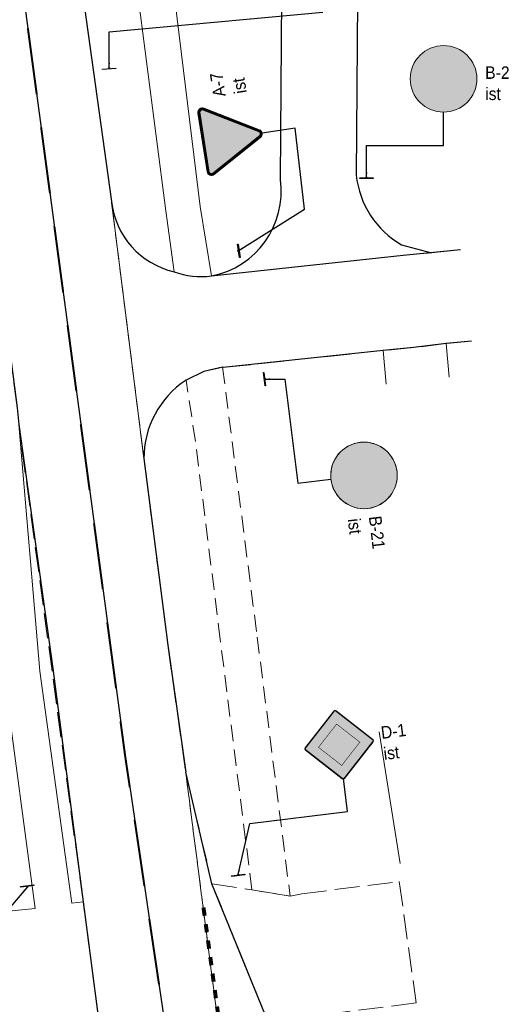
# Model space of a CAD drawing. Header units: metres. Extents: x 6420893 to 6543334, y 5684236 to 5790819.
# Tile 19 of 24: x 6421284 to 6421313, y 5790585 to 5790644. Entities that reach past the tile are written whole.
import ezdxf
from ezdxf.enums import TextEntityAlignment as Align

# ---------------------------------------------------------------- set-up
doc = ezdxf.new("R2010")
doc.units = ezdxf.units.M
doc.linetypes.add('PRZER2-1', pattern=[3, 2, -1])
doc.linetypes.add('PRZER3-1', pattern=[4, 3, -1])
for name, color, linetype in [('gaPionowe', 7, 'Continuous'), ('gaPoziome', 7, 'Continuous'), ('zzz.gaHSDomyslna', 7, 'Continuous'), ('zzz.gaVSDodTekst', 7, 'Continuous'), ('zzz.gaVSDomyslna', 7, 'Continuous'), ('zzz.gaVSNazwa', 7, 'Continuous'), ('zzz.gaVSRamka', 7, 'Continuous'), ('zzz.gaVSStan', 7, 'Continuous'), ('zzz.gaVSWielkość', 7, 'Continuous')]:
    doc.layers.add(name, color=color, linetype=linetype)
for name, color, linetype, lineweight in [('GSLINK', 7, 'Continuous', 18), ('GSLKRW', 7, 'Continuous', 25), ('GSSKOA', 7, 'PRZER3-1', 18), ('GSSKOD', 7, 'PRZER2-1', 18)]:
    doc.layers.add(name, color=color, linetype=linetype, lineweight=lineweight)
doc.styles.add('arial', font='arial.ttf', dxfattribs={"width": 0.9, "height": 1.5})
doc.styles.add('GA-ATR-TEXT', font='arial.ttf', dxfattribs={"width": 0.9})
doc.styles.get("Standard").update_dxf_attribs({"font": 'arial.ttf'})
doc.dimstyles.new('GA-LEADER', dxfattribs={"dimtxt": 1, "dimasz": 1, "dimexe": 1, "dimexo": 1, "dimgap": 1, "dimtad": 1, "dimtxsty": 'Standard', "dimcen": 1, "dimadec": 0, "dimazin": 0, "dimtfac": 1, "dimtmove": 0, "dimatfit": 3, "dimfxl": 1, "dimarcsym": 0})

# ---------------------------------------------------------------- blocks, each defined once
blk = doc.blocks.new('*U430')
at = {"layer": 'zzz.gaHSDomyslna', "color": 251}
for points in [[(-9.564, 67.319, 0.12, 0.12, 0), (-10.094, 71.283, 0.12, 0.12, 0)], [(-8.769, 61.372, 0.12, 0.12, 0), (-9.299, 65.336, 0.12, 0.12, 0)], [(-7.974, 55.425, 0.12, 0.12, 0), (-8.504, 59.389, 0.12, 0.12, 0)], [(-7.18, 49.477, 0.12, 0.12, 0), (-7.709, 53.442, 0.12, 0.12, 0)], [(-6.385, 43.53, 0.12, 0.12, 0), (-6.915, 47.495, 0.12, 0.12, 0)], [(-5.59, 37.583, 0.12, 0.12, 0), (-6.12, 41.548, 0.12, 0.12, 0)], [(-4.795, 31.636, 0.12, 0.12, 0), (-5.325, 35.601, 0.12, 0.12, 0)], [(-3.972, 25.693, 0.12, 0.12, 0), (-4.257, 27.611, 0.12, 0.12, 0), (-4.53, 29.654, 0.12, 0.12, 0)], [(-3.093, 19.758, 0.12, 0.12, 0), (-3.679, 23.714, 0.12, 0.12, 0)], [(-2.213, 13.823, 0.12, 0.12, 0), (-2.8, 17.779, 0.12, 0.12, 0)]]:
    blk.add_lwpolyline(points, format="xyseb", dxfattribs=at)
blk = doc.blocks.new('gaHSPos')
at = {"color": 0, "linetype": 'Continuous', "lineweight": 0}
blk.add_point((0, 0), dxfattribs=at)
blk = doc.blocks.new('*U439')
at = {"layer": 'zzz.gaHSDomyslna', "color": 251}
for points in [[(0.068, -0.495, 0.24, 0.24, 0), (0.136, -0.991, 0.24, 0.24, 0)], [(0.204, -1.486, 0.24, 0.24, 0), (0.271, -1.982, 0.24, 0.24, 0)], [(0.339, -2.477, 0.24, 0.24, 0), (0.407, -2.972, 0.24, 0.24, 0)], [(0.475, -3.468, 0.24, 0.24, 0), (0.543, -3.963, 0.24, 0.24, 0)], [(0.611, -4.458, 0.24, 0.24, 0), (0.678, -4.954, 0.24, 0.24, 0)], [(0.746, -5.449, 0.24, 0.24, 0), (0.814, -5.945, 0.24, 0.24, 0)], [(0.882, -6.44, 0.24, 0.24, 0), (0.95, -6.935, 0.24, 0.24, 0)], [(1.018, -7.431, 0.24, 0.24, 0), (1.086, -7.926, 0.24, 0.24, 0)], [(1.153, -8.421, 0.24, 0.24, 0), (1.221, -8.917, 0.24, 0.24, 0)], [(1.289, -9.412, 0.24, 0.24, 0), (1.357, -9.908, 0.24, 0.24, 0)], [(1.425, -10.403, 0.24, 0.24, 0), (1.493, -10.898, 0.24, 0.24, 0)], [(1.561, -11.394, 0.24, 0.24, 0), (1.628, -11.889, 0.24, 0.24, 0)], [(1.696, -12.384, 0.24, 0.24, 0), (1.764, -12.88, 0.24, 0.24, 0)], [(1.832, -13.375, 0.24, 0.24, 0), (1.9, -13.871, 0.24, 0.24, 0)], [(1.968, -14.366, 0.24, 0.24, 0), (2.035, -14.861, 0.24, 0.24, 0)], [(2.103, -15.357, 0.24, 0.24, 0), (2.171, -15.852, 0.24, 0.24, 0)], [(2.239, -16.347, 0.24, 0.24, 0), (2.307, -16.843, 0.24, 0.24, 0)], [(2.375, -17.338, 0.24, 0.24, 0), (2.443, -17.834, 0.24, 0.24, 0)], [(2.51, -18.329, 0.24, 0.24, 0), (2.578, -18.824, 0.24, 0.24, 0)], [(2.646, -19.32, 0.24, 0.24, 0), (2.714, -19.815, 0.24, 0.24, 0)], [(2.782, -20.31, 0.24, 0.24, 0), (2.85, -20.806, 0.24, 0.24, 0)], [(2.918, -21.301, 0.24, 0.24, 0), (2.985, -21.797, 0.24, 0.24, 0)], [(3.053, -22.292, 0.24, 0.24, 0), (3.121, -22.787, 0.24, 0.24, 0)], [(3.189, -23.283, 0.24, 0.24, 0), (3.229, -23.576, 0.24, 0.24, 0), (3.27, -23.776, 0.24, 0.24, 0)], [(3.369, -24.266, 0.24, 0.24, 0), (3.469, -24.756, 0.24, 0.24, 0)], [(3.568, -25.246, 0.24, 0.24, 0), (3.668, -25.736, 0.24, 0.24, 0)], [(3.767, -26.226, 0.24, 0.24, 0), (3.867, -26.716, 0.24, 0.24, 0)], [(3.966, -27.206, 0.24, 0.24, 0), (4.066, -27.696, 0.24, 0.24, 0)], [(4.165, -28.186, 0.24, 0.24, 0), (4.265, -28.676, 0.24, 0.24, 0)], [(4.364, -29.166, 0.24, 0.24, 0), (4.464, -29.656, 0.24, 0.24, 0)], [(4.563, -30.146, 0.24, 0.24, 0), (4.663, -30.636, 0.24, 0.24, 0)], [(4.762, -31.126, 0.24, 0.24, 0), (4.862, -31.616, 0.24, 0.24, 0)], [(4.961, -32.106, 0.24, 0.24, 0), (5.061, -32.596, 0.24, 0.24, 0)], [(5.16, -33.086, 0.24, 0.24, 0), (5.26, -33.576, 0.24, 0.24, 0)], [(5.359, -34.066, 0.24, 0.24, 0), (5.459, -34.556, 0.24, 0.24, 0)], [(5.558, -35.046, 0.24, 0.24, 0), (5.658, -35.536, 0.24, 0.24, 0)], [(5.757, -36.026, 0.24, 0.24, 0), (5.857, -36.516, 0.24, 0.24, 0)], [(5.956, -37.006, 0.24, 0.24, 0), (6.056, -37.496, 0.24, 0.24, 0)], [(6.155, -37.986, 0.24, 0.24, 0), (6.255, -38.476, 0.24, 0.24, 0)], [(6.354, -38.966, 0.24, 0.24, 0), (6.454, -39.456, 0.24, 0.24, 0)], [(6.553, -39.946, 0.24, 0.24, 0), (6.653, -40.436, 0.24, 0.24, 0)], [(6.752, -40.926, 0.24, 0.24, 0), (6.852, -41.416, 0.24, 0.24, 0)], [(6.951, -41.906, 0.24, 0.24, 0), (7.051, -42.396, 0.24, 0.24, 0)], [(7.15, -42.886, 0.24, 0.24, 0), (7.249, -43.376, 0.24, 0.24, 0)], [(7.349, -43.866, 0.24, 0.24, 0), (7.448, -44.356, 0.24, 0.24, 0)], [(7.548, -44.846, 0.24, 0.24, 0), (7.647, -45.336, 0.24, 0.24, 0)], [(7.747, -45.826, 0.24, 0.24, 0), (7.846, -46.316, 0.24, 0.24, 0)]]:
    blk.add_lwpolyline(points, format="xyseb", dxfattribs=at)
at = {"color": 251}
for p in [(0, 0), (7.94, -46.775)]:
    blk.add_blockref('gaHSPos', p, dxfattribs=at)
blk = doc.blocks.new('gaVSPos')
blk.add_point((0, 0))
blk = doc.blocks.new('gaVSTVcolumn0')
at = {"color": 0, "linetype": 'ByBlock', "lineweight": -2}
for p, q in [((-400, -30), (400, -30)), ((-400, -60), (-400, -30)), ((400, -60), (-400, -60)), ((400, -30), (400, -60))]:
    blk.add_line(p, q, dxfattribs=at)
blk.add_circle((0, 0), 30, dxfattribs=at)
blk = doc.blocks.new('gaVScolumn0')
at = {"color": 0, "linetype": 'ByBlock', "lineweight": -2}
blk.add_line((0, 0), (0, 400), dxfattribs=at)
at = {"color": 7, "style": 'GA-ATR-TEXT', "width": 0.9}
blk.add_attdef('X2', text='', height=150, dxfattribs=at).set_placement((-50, 0), align=Align.BOTTOM_RIGHT)
blk = doc.blocks.new('*U956')
at = {"layer": 'zzz.gaVSDomyslna', "true_color": 0xffffff}
blk.add_hatch(color=7, dxfattribs=at).paths.add_polyline_path([(401.637, 404.323, 0.414214), (401.637, 415.637), (5.65685, 811.616, 0.414214), (-5.65685, 811.616), (-401.637, 415.637, 0.414214), (-401.637, 404.323), (-5.65685, 8.34315, 0.414214), (5.65685, 8.34315)])
blk = doc.blocks.new('*U957')
at = {"layer": 'zzz.gaVSDomyslna', "true_color": 0xe2e2e2}
blk.add_hatch(color=254, dxfattribs=at).paths.add_polyline_path([(0, 656.053), (-246.073, 409.98), (0, 163.907), (246.073, 409.98)])
blk = doc.blocks.new('*U958')
at = {"layer": 'zzz.gaVSDomyslna', "color": 18, "lineweight": 0, "true_color": 0x000000, "const_width": 12}
blk.add_lwpolyline([(-405.879, 400.08), (-9.89949, 4.10051, 0.414214), (9.89949, 4.10051), (405.879, 400.08, 0.414214), (405.879, 419.879), (9.89949, 815.859, 0.414214), (-9.89949, 815.859), (-405.879, 419.879, 0.414214), (-405.879, 400.08, 17.1896)], format="xyb", dxfattribs=at)
at = {"layer": 'zzz.gaVSDomyslna', "color": 18, "lineweight": 0, "true_color": 0x000000, "const_width": 6}
blk.add_lwpolyline([(-157.997, 317.661), (0, 159.664), (250.316, 409.98), (0, 660.296), (-250.316, 409.98)], close=True, dxfattribs=at)
blk = doc.blocks.new('*U959')
at = {"layer": 'zzz.gaVSDomyslna', "color": 7, "linetype": 'Continuous', "lineweight": 0}
blk.add_lwpolyline([(-410.122, 395.838), (-14.1421, -0.142136, 0.414214), (14.1421, -0.142136), (410.122, 395.838, 0.414214), (410.122, 424.122), (14.1421, 820.102, 0.414214), (-14.1421, 820.102), (-410.122, 424.122, 0.414214)], format="xyb", close=True, dxfattribs=at)
blk = doc.blocks.new('*U960')
at = {"layer": 'zzz.gaVSDomyslna', "color": 18, "true_color": 0x000000}
blk.add_blockref('*U958', (0, 0), dxfattribs=at)
at = {"layer": 'zzz.gaVSDomyslna', "color": 7, "true_color": 0xffffff}
blk.add_blockref('*U956', (0, 0), dxfattribs=at)
at = {"layer": 'zzz.gaVSDomyslna', "color": 254, "true_color": 0xe2e2e2}
blk.add_blockref('*U957', (0, 0), dxfattribs=at)
at = {"layer": 'zzz.gaVSRamka', "color": 7}
blk.add_blockref('*U959', (0, 0), dxfattribs=at)
blk = doc.blocks.new('*U955')
at = {"layer": 'zzz.gaVSDomyslna'}
blk.add_blockref('*U960', (0, 0), dxfattribs=at)
at = {"layer": 'zzz.gaVSDodTekst', "style": 'arial', "flags": 1}
blk.add_attdef('Addtext', text='', height=1, dxfattribs=at).set_placement((0, 0), align=Align.MIDDLE_LEFT)
at = {"layer": 'zzz.gaVSDomyslna', "style": 'arial', "flags": 1}
for tag in ['Height', 'Width', 'Position', 'Route', 'ItemNo', 'ID']:
    blk.add_attdef(tag, text='', height=1, dxfattribs=at).set_placement((0, 0), align=Align.MIDDLE_LEFT)
at = {"layer": 'zzz.gaVSNazwa', "color": 0, "style": 'GA-ATR-TEXT', "width": 0.9}
blk.add_attdef('Name', text='', height=150, dxfattribs=at).set_placement((516, 491), align=Align.MIDDLE_LEFT)
at = {"layer": 'zzz.gaVSStan', "color": 0, "style": 'GA-ATR-TEXT', "width": 0.9}
blk.add_attdef('State', text='', height=150, dxfattribs=at).set_placement((516, 236), align=Align.MIDDLE_LEFT)
at = {"layer": 'zzz.gaVSWielkość', "style": 'arial', "flags": 1}
blk.add_attdef('Size', text='', height=1, dxfattribs=at).set_placement((0, 0), align=Align.MIDDLE_LEFT)
blk = doc.blocks.new('*U987')
at = {"layer": 'zzz.gaVSDomyslna', "linetype": 'ByBlock', "lineweight": -2, "true_color": 0x4c4c4c}
h = blk.add_hatch(color=251, dxfattribs=at)
h.paths.add_polyline_path([(-400, 400, 1), (400, 400, 1)])
h.paths.add_polyline_path([(320, 400, -1), (-320, 400, -1)], flags=16)
at = {"layer": 'zzz.gaVSDomyslna', "color": 251, "lineweight": 0, "true_color": 0x4c4c4c}
blk.add_lwpolyline([(0, 800, -1), (0, 0, -1), (0, 800, -2.58748)], format="xyb", dxfattribs=at)
blk = doc.blocks.new('*U988')
at = {"layer": 'zzz.gaVSDomyslna', "true_color": 0xffffff}
blk.add_hatch(color=7, dxfattribs=at).paths.add_polyline_path([(320, 400, 1), (-320, 400, 1)])
blk = doc.blocks.new('*U989')
at = {"layer": 'zzz.gaVSDomyslna', "true_color": 0x000000}
blk.add_hatch(color=18, dxfattribs=at).paths.add_polyline_path([(100, 480), (-140, 480), (-140, 520), (-260, 440), (-140, 360), (-140, 400), (60, 400, -0.414214), (100, 360), (100, 160), (180, 160), (180, 400, 0.414214)])
blk = doc.blocks.new('*U990')
at = {"layer": 'zzz.gaVSDomyslna', "true_color": 0x4c4c4c}
blk.add_hatch(color=251, dxfattribs=at).paths.add_polyline_path([(246.491, 604.064, 0.0469785), (204.064, 646.491), (-246.491, 195.936, 0.0469785), (-204.064, 153.509)])
blk = doc.blocks.new('*U991')
at = {"layer": 'zzz.gaVSDomyslna', "color": 7, "linetype": 'Continuous', "lineweight": 0}
blk.add_circle((0, 400), 400, dxfattribs=at)
blk = doc.blocks.new('*U992')
at = {"layer": 'zzz.gaVSDomyslna', "color": 251, "true_color": 0x4c4c4c}
for name in ['*U987', '*U990']:
    blk.add_blockref(name, (0, 0), dxfattribs=at)
at = {"layer": 'zzz.gaVSDomyslna', "color": 7, "true_color": 0xffffff}
blk.add_blockref('*U988', (0, 0), dxfattribs=at)
at = {"layer": 'zzz.gaVSDomyslna', "color": 18, "true_color": 0x000000}
blk.add_blockref('*U989', (0, 0), dxfattribs=at)
at = {"layer": 'zzz.gaVSRamka', "color": 7}
blk.add_blockref('*U991', (0, 0), dxfattribs=at)
blk = doc.blocks.new('*U986')
at = {"layer": 'zzz.gaVSDomyslna'}
blk.add_blockref('*U992', (0, 0), dxfattribs=at)
at = {"layer": 'zzz.gaVSDodTekst', "style": 'arial', "flags": 1}
blk.add_attdef('Addtext', text='', height=1, dxfattribs=at).set_placement((0, 0), align=Align.MIDDLE_LEFT)
at = {"layer": 'zzz.gaVSDomyslna', "style": 'arial', "flags": 1}
for tag in ['Height', 'Width', 'Position', 'Route', 'ItemNo', 'ID']:
    blk.add_attdef(tag, text='', height=1, dxfattribs=at).set_placement((0, 0), align=Align.MIDDLE_LEFT)
at = {"layer": 'zzz.gaVSNazwa', "color": 0, "style": 'GA-ATR-TEXT', "width": 0.9}
blk.add_attdef('Name', text='', height=150, dxfattribs=at).set_placement((500, 475), align=Align.MIDDLE_LEFT)
at = {"layer": 'zzz.gaVSStan', "color": 0, "style": 'GA-ATR-TEXT', "width": 0.9}
blk.add_attdef('State', text='', height=150, dxfattribs=at).set_placement((500, 220), align=Align.MIDDLE_LEFT)
at = {"layer": 'zzz.gaVSWielkość', "style": 'arial', "flags": 1}
blk.add_attdef('Size', text='', height=1, dxfattribs=at).set_placement((0, 0), align=Align.MIDDLE_LEFT)
blk = doc.blocks.new('*U994')
at = {"layer": 'zzz.gaVSDomyslna', "color": 251, "linetype": 'Continuous', "lineweight": 0, "true_color": 0x4c4c4c, "const_width": 30}
blk.add_lwpolyline([(356.469, 710.423), (-356.469, 710.423, 0.563712), (-391.037, 653.297), (-33.775, 34.5, 0.563661), (32.9409, 33.1218), (390.215, 651.94, 0.577186), (356.469, 710.423)], format="xyb", close=True, dxfattribs=at)
blk = doc.blocks.new('*U995')
at = {"layer": 'zzz.gaVSDomyslna', "linetype": 'Continuous', "lineweight": 0, "true_color": 0xe2e2e2}
h = blk.add_hatch(color=254, dxfattribs=at)
h.dxf.hatch_style = 1
h.paths.add_polyline_path([(0, 695.423), (-356.469, 695.423, 0.262443), (-377.021, 683.837, 0.259425), (-377.874, 660.497), (-19.9889, 40.6218, 0.279187), (-0.646341, 29.9873, 0.229204), (20.2988, 41.2251), (378.047, 660.797, 0.284586), (377.352, 683.315, 0.237857), (356.126, 695.423)])
at = {"layer": 'zzz.gaVSDomyslna', "color": 254, "linetype": 'Continuous', "lineweight": 0, "true_color": 0xe2e2e2}
blk.add_point((0, 0), dxfattribs=at)
blk = doc.blocks.new('*U996')
at = {"layer": 'zzz.gaVSDomyslna', "color": 7, "linetype": 'Continuous', "lineweight": 0}
blk.add_line((-356.469, 725.423), (356.469, 725.423), dxfattribs=at)
blk.add_lwpolyline([(356.473, 725.423), (-356.469, 725.423, 0.565749), (-404.17, 646.043), (-46.7654, 27, 0.565707), (45.7889, 25.3753), (403.206, 644.44, 0.577211)], format="xyb", close=True, dxfattribs=at)
blk.add_point((0, 0), dxfattribs=at)
blk = doc.blocks.new('*U997')
at = {"layer": 'zzz.gaVSDomyslna', "color": 251, "true_color": 0x4c4c4c}
blk.add_blockref('*U994', (0, 0), dxfattribs=at)
at = {"layer": 'zzz.gaVSDomyslna', "color": 254, "true_color": 0xe2e2e2}
blk.add_blockref('*U995', (0, 0), dxfattribs=at)
at = {"layer": 'zzz.gaVSRamka', "color": 7}
blk.add_blockref('*U996', (0, 0), dxfattribs=at)
blk = doc.blocks.new('*U993')
at = {"layer": 'zzz.gaVSDomyslna'}
blk.add_blockref('*U997', (0, 0), dxfattribs=at)
at = {"layer": 'zzz.gaVSDodTekst', "style": 'arial', "flags": 1}
blk.add_attdef('Addtext', text='', height=1, dxfattribs=at).set_placement((0, 0), align=Align.MIDDLE_LEFT)
at = {"layer": 'zzz.gaVSDomyslna', "style": 'arial', "flags": 1}
for tag in ['Height', 'Width', 'Position', 'Route', 'ItemNo', 'ID']:
    blk.add_attdef(tag, text='', height=1, dxfattribs=at).set_placement((0, 0), align=Align.MIDDLE_LEFT)
at = {"layer": 'zzz.gaVSNazwa', "color": 0, "style": 'GA-ATR-TEXT', "width": 0.9}
blk.add_attdef('Name', text='', height=150, dxfattribs=at).set_placement((510, 438), align=Align.MIDDLE_LEFT)
at = {"layer": 'zzz.gaVSStan', "color": 0, "style": 'GA-ATR-TEXT', "width": 0.9}
blk.add_attdef('State', text='', height=150, dxfattribs=at).set_placement((510, 183), align=Align.MIDDLE_LEFT)
at = {"layer": 'zzz.gaVSWielkość', "style": 'arial', "flags": 1}
blk.add_attdef('Size', text='', height=1, dxfattribs=at).set_placement((0, 0), align=Align.MIDDLE_LEFT)
blk = doc.blocks.new('*U999')
at = {"layer": 'zzz.gaVSDomyslna', "linetype": 'ByBlock', "lineweight": -2, "true_color": 0x4c4c4c}
h = blk.add_hatch(color=251, dxfattribs=at)
h.paths.add_polyline_path([(-400, 400, 1), (400, 400, 1)])
h.paths.add_polyline_path([(320, 400, -1), (-320, 400, -1)], flags=16)
at = {"layer": 'zzz.gaVSDomyslna', "color": 251, "lineweight": 0, "true_color": 0x4c4c4c}
blk.add_lwpolyline([(0, 800, -1), (0, 0, -1), (0, 800, -2.58748)], format="xyb", dxfattribs=at)
blk = doc.blocks.new('*U1000')
at = {"layer": 'zzz.gaVSDomyslna', "true_color": 0x4c4c4c}
blk.add_hatch(color=251, dxfattribs=at).paths.add_polyline_path([(320, 400, 1), (-320, 400, 1)])
blk = doc.blocks.new('*U1001')
at = {"layer": 'zzz.gaVSDomyslna', "true_color": 0xffffff}
blk.add_hatch(color=7, dxfattribs=at).paths.add_polyline_path([(345.832, 500), (-345.832, 500, 0.141677), (-345.832, 300), (345.832, 300, 0.141677)])
blk = doc.blocks.new('*U1002')
at = {"layer": 'zzz.gaVSDomyslna', "color": 7, "linetype": 'Continuous', "lineweight": 0}
blk.add_circle((0, 400), 400, dxfattribs=at)
blk = doc.blocks.new('*U1003')
at = {"layer": 'zzz.gaVSDomyslna', "color": 251, "true_color": 0x4c4c4c}
for name in ['*U999', '*U1000']:
    blk.add_blockref(name, (0, 0), dxfattribs=at)
at = {"layer": 'zzz.gaVSDomyslna', "color": 7, "true_color": 0xffffff}
blk.add_blockref('*U1001', (0, 0), dxfattribs=at)
at = {"layer": 'zzz.gaVSRamka', "color": 7}
blk.add_blockref('*U1002', (0, 0), dxfattribs=at)
blk = doc.blocks.new('*U998')
at = {"layer": 'zzz.gaVSDomyslna'}
blk.add_blockref('*U1003', (0, 0), dxfattribs=at)
at = {"layer": 'zzz.gaVSDodTekst', "style": 'arial', "flags": 1}
blk.add_attdef('Addtext', text='', height=1, dxfattribs=at).set_placement((0, 0), align=Align.MIDDLE_LEFT)
at = {"layer": 'zzz.gaVSDomyslna', "style": 'arial', "flags": 1}
for tag in ['Height', 'Width', 'Position', 'Route', 'ItemNo', 'ID']:
    blk.add_attdef(tag, text='', height=1, dxfattribs=at).set_placement((0, 0), align=Align.MIDDLE_LEFT)
at = {"layer": 'zzz.gaVSNazwa', "color": 0, "style": 'GA-ATR-TEXT', "width": 0.9}
blk.add_attdef('Name', text='', height=150, dxfattribs=at).set_placement((500, 475), align=Align.MIDDLE_LEFT)
at = {"layer": 'zzz.gaVSStan', "color": 0, "style": 'GA-ATR-TEXT', "width": 0.9}
blk.add_attdef('State', text='', height=150, dxfattribs=at).set_placement((500, 220), align=Align.MIDDLE_LEFT)
at = {"layer": 'zzz.gaVSWielkość', "style": 'arial', "flags": 1}
blk.add_attdef('Size', text='', height=1, dxfattribs=at).set_placement((0, 0), align=Align.MIDDLE_LEFT)

msp = doc.modelspace()

# ---------------------------------------------------------------- linework, layer by layer
at = {"layer": 'Defpoints', "color": 1}
msp.add_lwpolyline([(6421267.889, 5790763.798), (6421274.656, 5790715.119), (6421282.876, 5790652.848), (6421289.916, 5790600.182), (6421293.198, 5790578.034), (6421298.254, 5790549.686)], dxfattribs=at)
at = {"layer": 'GSLINK', "linetype": 'Continuous', "lineweight": 18, "elevation": 10.18}
for points in [[(6421286.4, 5790669.13), (6421286.72, 5790667.27), (6421287.04, 5790665.78), (6421287.6, 5790664.1), (6421292.22, 5790649.31), (6421292.78, 5790646.58), (6421294.44, 5790633.16), (6421295.12, 5790628.98)], [(6421284.56, 5790666.97), (6421285.65, 5790663.78), (6421290.26, 5790648.36), (6421290.62, 5790646.38), (6421292.37, 5790632.9), (6421292.86, 5790629.23)], [(6421291.05, 5790618), (6421289.1, 5790633.46)], [(6421309.21, 5790624.91), (6421309.4, 5790622.89)], [(6421305.42, 5790624.49), (6421305.61, 5790622.47)], [(6421283.529, 5790620.052), (6421284.79, 5790605.22), (6421286.72, 5790591.29), (6421287.4, 5790591.36)], [(6421280.712, 5790619.095), (6421282.65, 5790604.94), (6421284.52, 5790590.96), (6421282.32, 5790590.74)], [(6421305.18, 5790601.59), (6421306.46, 5790593.67)]]:
    msp.add_lwpolyline(points, dxfattribs=at)
at = {"layer": 'GSLKRW', "linetype": 'Continuous', "lineweight": 25, "elevation": 10.18}
for points in [[(6421283.88, 5790672.05), (6421284.56, 5790666.97), (6421284.8, 5790665.37), (6421287.39, 5790645.85), (6421289.1, 5790633.46, 0.319309), (6421292.86, 5790629.23, 0.126031), (6421295.12, 5790628.98, 0.399507), (6421299.25, 5790634.77), (6421299.54, 5790673.17)], [(6421306.194, 5790662.708, 0.107558), (6421304.52, 5790661.05), (6421303.99, 5790658.7), (6421303.81, 5790635.04, 0.240734), (6421306.53, 5790630.85), (6421308.33, 5790630.37)], [(6421310.739, 5790625.06), (6421309.21, 5790624.91), (6421307.25, 5790624.67), (6421305.42, 5790624.49), (6421295.82, 5790623.47), (6421295.78, 5790623.49), (6421294.65, 5790623.24), (6421293.58, 5790622.71, 0.252903), (6421291.05, 5790618)]]:
    msp.add_lwpolyline(points, format="xyb", dxfattribs=at)
for points in [[(6421281.375, 5790636.915), (6421283.432, 5790621.049), (6421283.529, 5790620.052), (6421285.57, 5790605.38), (6421287.4, 5790591.36), (6421288.79, 5790580.79), (6421291.53, 5790560.12), (6421293.62, 5790543.95), (6421294.18, 5790539.48), (6421296.4, 5790522.4)], [(6421295.12, 5790628.98), (6421306.64, 5790630.22), (6421310.073, 5790630.572)], [(6421291.05, 5790618), (6421292.49, 5790606.79), (6421293.56, 5790599.16)], [(6421303.89, 5790535.1), (6421303.23, 5790539.45), (6421303.02, 5790542.83), (6421302.72, 5790547.03), (6421302.2, 5790552.92), (6421301.54, 5790560.91), (6421301.25, 5790564.25), (6421298.58, 5790583.99), (6421295.14, 5790592.46), (6421293.56, 5790599.16)]]:
    msp.add_lwpolyline(points, dxfattribs=at)
at = {"layer": 'GSSKOA', "linetype": 'PRZER3-1', "lineweight": 18, "ltscale": 0.5, "elevation": 10.18}
for points in [[(6421296.4, 5790522.4), (6421294.18, 5790539.48), (6421293.62, 5790543.95), (6421291.53, 5790560.12), (6421288.79, 5790580.79), (6421287.4, 5790591.36), (6421283.529, 5790620.052), (6421283.432, 5790621.049), (6421281.375, 5790636.915)], [(6421289.1, 5790633.46), (6421291.05, 5790618), (6421292.49, 5790606.79), (6421293.56, 5790599.16), (6421295.98, 5790580.4), (6421296.76, 5790574.45), (6421297.51, 5790569.5), (6421298.37, 5790564.6), (6421301.88, 5790546.94), (6421302.45, 5790543.96), (6421303.23, 5790539.45), (6421303.89, 5790535.1), (6421305.4, 5790523.44)], [(6421306.64, 5790630.22), (6421308.33, 5790630.37), (6421310.076, 5790630.555)]]:
    msp.add_lwpolyline(points, dxfattribs=at)
msp.add_lwpolyline([(6421310.739, 5790625.06), (6421309.21, 5790624.91), (6421307.25, 5790624.67), (6421305.42, 5790624.49), (6421295.82, 5790623.47), (6421295.78, 5790623.49), (6421294.65, 5790623.24), (6421293.58, 5790622.71, 0.252903), (6421291.05, 5790618), (6421289.1, 5790633.46)], format="xyb", dxfattribs=at)
for points in [[(6421303.23, 5790539.45), (6421302.45, 5790543.96), (6421301.88, 5790546.94), (6421298.37, 5790564.6), (6421297.51, 5790569.5), (6421296.76, 5790574.45), (6421295.98, 5790580.4), (6421293.56, 5790599.16), (6421295.14, 5790592.46), (6421298.58, 5790583.99), (6421301.25, 5790564.25), (6421301.54, 5790560.91), (6421302.2, 5790552.92), (6421302.72, 5790547.03), (6421303.02, 5790542.83)], [(6421295.14, 5790592.46), (6421297.54, 5790592.09), (6421299.84, 5790591.71), (6421300.54, 5790591.85), (6421306.4, 5790592.59), (6421307.41, 5790585.3), (6421301.04, 5790584.48), (6421298.58, 5790583.99)]]:
    msp.add_lwpolyline(points, close=True, dxfattribs=at)
at = {"layer": 'GSSKOD', "linetype": 'PRZER2-1', "lineweight": 18, "ltscale": 0.5, "elevation": 10.18}
msp.add_lwpolyline([(6421297.54, 5790592.09), (6421295.64, 5790607.13), (6421294.15, 5790619.02), (6421293.59, 5790622.71), (6421294.65, 5790623.24), (6421295.78, 5790623.49), (6421297.86, 5790607.28), (6421299.84, 5790591.71)], close=True, dxfattribs=at)

# ---------------------------------------------------------------- block references
at = {"layer": 'gaPionowe', "xscale": 0.005, "yscale": 0.005}
for name, p, rotation, values in [('*U998', (6421309.06, 5790638.821), 2.805503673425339e-10, {'Name': 'B-2', 'State': 'ist'}), ('*U993', (6421298.157, 5790637.556), 98.78775628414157, {'Name': 'A-7', 'State': 'ist'}), ('*U986', (6421302.289, 5790616.759), 276.716050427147, {'Name': 'B-21', 'State': 'ist'}), ('*U955', (6421303.037, 5790598.773), 7.060311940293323, {'Name': 'D-1', 'State': 'ist'})]:
    msp.add_blockref(name, p, dxfattribs=dict(at, rotation=rotation)).add_auto_attribs(values)
at = {"layer": 'gaPionowe'}
for name, p, xscale, yscale, rotation in [('gaVSTVcolumn0', (6421288.961, 5790641.469), 0.001, 0.001, 4.477879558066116), ('gaVScolumn0', (6421300.134, 5790637.862), 0.005, 0.005, 98.78775628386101), ('gaVSTVcolumn0', (6421296.713, 5790630.478), 0.001, 0.001, 98.78775628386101), ('gaVSTVcolumn0', (6421298.341, 5790622.78), 0.001, 0.001, 276.7160504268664), ('gaVScolumn0', (6421300.303, 5790616.525), 0.005, 0.005, 276.7160504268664), ('gaVScolumn0', (6421303.283, 5790596.788), 0.005, 0.005, 7.060311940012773), ('gaVSTVcolumn0', (6421296.714, 5790593.002), 0.001, 0.001, 7.060311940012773), ('gaVSTVcolumn0', (6421284.046, 5790592.271), 0.001, 0.001, 187.1743242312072)]:
    msp.add_blockref(name, p, dxfattribs=dict(at, xscale=xscale, yscale=yscale, rotation=rotation))
for p, rotation in [((6421288.961, 5790641.469), 4.477879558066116), ((6421296.713, 5790630.478), 98.78775628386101), ((6421298.341, 5790622.78), 276.7160504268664), ((6421296.714, 5790593.002), 7.060311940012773), ((6421284.046, 5790592.271), 187.1743242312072)]:
    msp.add_blockref('gaVSPos', p, dxfattribs=dict(at, rotation=rotation))
for name, p, xscale, yscale in [('gaVScolumn0', (6421309.06, 5790636.821), 0.005, 0.005), ('gaVSTVcolumn0', (6421304.434, 5790634.901), 0.001, 0.001)]:
    msp.add_blockref(name, p, dxfattribs=dict(at, xscale=xscale, yscale=yscale))
msp.add_blockref('gaVSPos', (6421304.434, 5790634.901), dxfattribs=at)
at = {"layer": 'gaPoziome'}
for name, p in [('*U430', (6421294.173, 5790572.571)), ('*U439', (6421294.563, 5790591.518))]:
    msp.add_blockref(name, p, dxfattribs=at)

# ---------------------------------------------------------------- leaders
at = {"layer": 'gaPionowe'}
for points in [[(6421288.961, 5790641.469), (6421288.961, 5790643.653), (6421301.803, 5790644.837)], [(6421296.713, 5790630.478), (6421300.71, 5790632.994), (6421300.134, 5790637.862)], [(6421304.434, 5790634.901), (6421304.434, 5790636.821), (6421309.06, 5790636.821)], [(6421298.341, 5790622.78), (6421299.526, 5790622.78), (6421300.303, 5790616.525)], [(6421296.714, 5790593.002), (6421297.424, 5790596.082), (6421303.283, 5790596.788)], [(6421284.046, 5790592.271), (6421280.453, 5790588.044), (6421274.104, 5790587.199)]]:
    msp.add_leader(points, dimstyle='GA-LEADER', override={"dimasz": 0.3}, dxfattribs=at)

doc.saveas('drawing.dxf')
